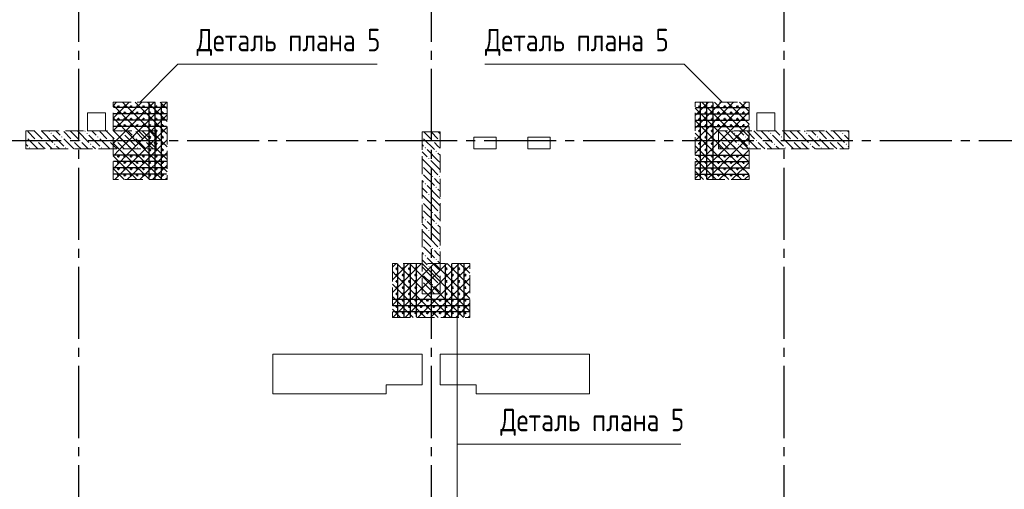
# Model space of a CAD drawing. Header units: millimetres. Extents: x 0 to 61017, y 0 to 42000.
# Tile 4 of 21: x 13147 to 24092, y 23231 to 28446. Entities that reach past the tile are written whole.
import ezdxf

# ---------------------------------------------------------------- set-up
doc = ezdxf.new("R2010")
doc.units = ezdxf.units.MM
doc.linetypes.add('______2', pattern=[270, 200, -70])
doc.linetypes.add('______5', pattern=[1100, 800, -100, 100, -100])
for name, color, linetype, lineweight in [('Вспомогательная арматура', 7, 'Continuous', 25), ('ЖБ Пилон', 180, 'Continuous', 25), ('Оси', 40, '______5', 18), ('Поперечная арматура', 7, 'Continuous', 25), ('Примечания', 7, 'Continuous', 25)]:
    doc.layers.add(name, color=color, linetype=linetype, lineweight=lineweight)
doc.layers.add('ЖБ Перекрытие верхний уровень', color=7, linetype='Continuous', lineweight=25, true_color=0xe0e0ff)
doc.styles.add('GOST 2.304-81', font='txt')

msp = doc.modelspace()

# ---------------------------------------------------------------- hatches: boundary and pattern name
at = {"layer": 'ЖБ Пилон', "linetype": 'Continuous', "lineweight": 18, "transparency": 33554687}
for points in [[(13215, 27148), (13217, 27150), (13223, 27143), (13217, 27137), (13215, 27139)], [(13490, 27183), (13497, 27190), (13503, 27183), (13497, 27177)], [(13610, 27143), (13617, 27150), (13623, 27143), (13617, 27137)], [(13890, 27183), (13897, 27190), (13903, 27183), (13897, 27177)], [(14010, 27143), (14017, 27150), (14023, 27143), (14017, 27137)], [(14290, 27183), (14297, 27190), (14303, 27183), (14297, 27177)], [(14410, 27143), (14417, 27150), (14423, 27143), (14417, 27137)], [(17620, 27147), (17623, 27143), (17620, 27140)], [(21090, 27183), (21097, 27190), (21103, 27183), (21097, 27177)], [(21210, 27143), (21217, 27150), (21223, 27143), (21217, 27137)], [(21490, 27183), (21497, 27190), (21503, 27183), (21497, 27177)], [(21610, 27143), (21617, 27150), (21623, 27143), (21617, 27137)], [(21890, 27183), (21897, 27190), (21903, 27183), (21897, 27177)], [(22010, 27143), (22017, 27150), (22023, 27143), (22017, 27137)], [(22290, 27183), (22297, 27190), (22303, 27183), (22297, 27177)], [(13330, 27103), (13337, 27110), (13343, 27103), (13337, 27097)], [(13410, 27103), (13417, 27110), (13423, 27103), (13417, 27097)], [(13530, 27063), (13537, 27070), (13543, 27063), (13537, 27057)], [(13730, 27103), (13737, 27110), (13743, 27103), (13737, 27097)], [(13810, 27103), (13817, 27110), (13823, 27103), (13817, 27097)], [(13930, 27063), (13937, 27070), (13943, 27063), (13937, 27057)], [(14130, 27103), (14137, 27110), (14143, 27103), (14137, 27097)], [(14210, 27103), (14217, 27110), (14223, 27103), (14217, 27097)], [(14330, 27063), (14337, 27070), (14343, 27063), (14337, 27057)], [(14530, 27103), (14537, 27110), (14543, 27103), (14537, 27097)], [(14610, 27103), (14617, 27110), (14623, 27103), (14617, 27097)], [(17730, 27103), (17737, 27110), (17743, 27103), (17737, 27097)], [(17810, 27103), (17817, 27110), (17820, 27107), (17820, 27100), (17817, 27097)], [(20930, 27103), (20937, 27110), (20943, 27103), (20937, 27097)], [(21010, 27103), (21017, 27110), (21023, 27103), (21017, 27097)], [(21130, 27063), (21137, 27070), (21143, 27063), (21137, 27057)], [(21330, 27103), (21337, 27110), (21343, 27103), (21337, 27097)], [(21410, 27103), (21417, 27110), (21423, 27103), (21417, 27097)], [(21530, 27063), (21537, 27070), (21543, 27063), (21537, 27057)], [(21730, 27103), (21737, 27110), (21743, 27103), (21737, 27097)], [(21810, 27103), (21817, 27110), (21823, 27103), (21817, 27097)], [(21930, 27063), (21937, 27070), (21943, 27063), (21937, 27057)], [(22130, 27103), (22137, 27110), (22143, 27103), (22137, 27097)], [(22210, 27103), (22217, 27110), (22223, 27103), (22217, 27097)], [(22330, 27063), (22337, 27070), (22343, 27063), (22337, 27057)], [(13250, 27023), (13257, 27030), (13263, 27023), (13257, 27017)], [(13650, 27023), (13657, 27030), (13663, 27023), (13657, 27017)], [(14050, 27023), (14057, 27030), (14063, 27023), (14057, 27017)], [(14450, 27023), (14457, 27030), (14463, 27023), (14457, 27017)], [(17650, 27023), (17657, 27030), (17663, 27023), (17657, 27017)], [(17770, 26983), (17777, 26990), (17783, 26983), (17777, 26977)], [(21250, 27023), (21257, 27030), (21263, 27023), (21257, 27017)], [(21650, 27023), (21657, 27030), (21663, 27023), (21657, 27017)], [(22050, 27023), (22057, 27030), (22063, 27023), (22057, 27017)], [(17620, 26827), (17623, 26823), (17620, 26820)], [(17690, 26903), (17697, 26910), (17703, 26903), (17697, 26897)], [(17620, 26747), (17623, 26743), (17620, 26740)], [(17730, 26703), (17737, 26710), (17743, 26703), (17737, 26697)], [(17810, 26703), (17817, 26710), (17820, 26707), (17820, 26700), (17817, 26697)], [(17650, 26623), (17657, 26630), (17663, 26623), (17657, 26617)], [(17690, 26503), (17697, 26510), (17703, 26503), (17697, 26497)], [(17770, 26583), (17777, 26590), (17783, 26583), (17777, 26577)], [(17620, 26427), (17623, 26423), (17620, 26420)], [(17620, 26347), (17623, 26343), (17620, 26340)], [(17730, 26303), (17737, 26310), (17743, 26303), (17737, 26297)], [(17810, 26303), (17817, 26310), (17820, 26307), (17820, 26300), (17817, 26297)], [(17650, 26223), (17657, 26230), (17663, 26223), (17657, 26217)], [(17770, 26183), (17777, 26190), (17783, 26183), (17777, 26177)], [(17690, 26103), (17697, 26110), (17703, 26103), (17697, 26097)], [(17620, 26027), (17623, 26023), (17620, 26020)], [(17620, 25947), (17623, 25943), (17620, 25940)], [(17730, 25903), (17737, 25910), (17743, 25903), (17737, 25897)], [(17810, 25903), (17817, 25910), (17820, 25907), (17820, 25900), (17817, 25897)], [(17650, 25823), (17657, 25830), (17663, 25823), (17657, 25817)], [(17770, 25783), (17777, 25790), (17783, 25783), (17777, 25777)], [(17620, 25627), (17623, 25623), (17620, 25620)], [(17690, 25703), (17697, 25710), (17703, 25703), (17697, 25697)], [(17620, 25547), (17623, 25543), (17620, 25540)], [(17730, 25503), (17737, 25510), (17743, 25503), (17737, 25497)], [(17810, 25503), (17817, 25510), (17820, 25507), (17820, 25500), (17817, 25497)], [(17650, 25423), (17657, 25430), (17663, 25423), (17657, 25417)]]:
    msp.add_hatch(color=7, dxfattribs=at).paths.add_polyline_path(points, flags=16)

# ---------------------------------------------------------------- linework, layer by layer
at = {"layer": 'Вспомогательная арматура', "color": 7, "linetype": 'Continuous', "lineweight": 25, "transparency": 33554687}
for p, q in [((14585, 26675), (14585, 27525)), ((14655, 26675), (14655, 27525)), ((14725, 26675), (14725, 27525)), ((20715, 26675), (20715, 27525)), ((20785, 26675), (20785, 27525)), ((20855, 26675), (20855, 27525)), ((14780, 27470), (14190, 27470)), ((14780, 27400), (14190, 27400)), ((20660, 27470), (21250, 27470)), ((20660, 27400), (21250, 27400)), ((14780, 27330), (14190, 27330)), ((14780, 27260), (14190, 27260)), ((20660, 27330), (21250, 27330)), ((20660, 27260), (21250, 27260)), ((14780, 26940), (14190, 26940)), ((20660, 26940), (21250, 26940)), ((14780, 26870), (14190, 26870)), ((20660, 26870), (21250, 26870)), ((14780, 26800), (14190, 26800)), ((14780, 26730), (14190, 26730)), ((20660, 26800), (21250, 26800)), ((20660, 26730), (21250, 26730)), ((17350, 25145), (17350, 25735)), ((17420, 25145), (17420, 25735)), ((17490, 25145), (17490, 25735)), ((17560, 25145), (17560, 25735)), ((17880, 25145), (17880, 25735)), ((17950, 25145), (17950, 25735)), ((18020, 25145), (18020, 25735)), ((18090, 25145), (18090, 25735)), ((18145, 25340), (17295, 25340)), ((18145, 25270), (17295, 25270)), ((18145, 25200), (17295, 25200))]:
    msp.add_line(p, q, dxfattribs=at)
at = {"layer": 'ЖБ Перекрытие верхний уровень', "color": 7, "linetype": 'Continuous', "lineweight": 18, "transparency": 33554687}
for p, q in [((14100, 27410), (13900, 27410)), ((13900, 27410), (13900, 27210)), ((14100, 27210), (14100, 27410)), ((21540, 27410), (21340, 27410)), ((21340, 27410), (21340, 27210)), ((21540, 27210), (21540, 27410)), ((13900, 27210), (14100, 27210)), ((21340, 27210), (21540, 27210)), ((18445, 27140), (18195, 27140)), ((18195, 27140), (18195, 27010)), ((18445, 27010), (18445, 27140)), ((19045, 27140), (18795, 27140)), ((18795, 27140), (18795, 27010)), ((19045, 27010), (19045, 27140)), ((18195, 27010), (18445, 27010)), ((18795, 27010), (19045, 27010)), ((17220, 24730), (15960, 24730)), ((15960, 24730), (15960, 24290)), ((17620, 24730), (17220, 24730)), ((17620, 24390), (17620, 24730)), ((18220, 24730), (17820, 24730)), ((17820, 24730), (17820, 24390)), ((18220, 24730), (17820, 24730)), ((17820, 24730), (17820, 24390)), ((19480, 24730), (18220, 24730)), ((19480, 24290), (19480, 24730)), ((17220, 24390), (17620, 24390)), ((17220, 24290), (17220, 24390)), ((17820, 24390), (18220, 24390)), ((17820, 24390), (18220, 24390)), ((18220, 24390), (18220, 24290)), ((15960, 24290), (17220, 24290)), ((18220, 24290), (19480, 24290))]:
    msp.add_line(p, q, dxfattribs=at)
at = {"layer": 'ЖБ Пилон', "color": 253, "linetype": '______2', "lineweight": 13, "true_color": 0xa0a0a0, "transparency": 33554687}
for p, q in [((14665, 27210), (13215, 27210)), ((13215, 27210), (13215, 27010)), ((14665, 27010), (14665, 27210)), ((17620, 27200), (17620, 25400)), ((17820, 27200), (17620, 27200)), ((17820, 25400), (17820, 27200)), ((22365, 27210), (20915, 27210)), ((20915, 27210), (20915, 27010)), ((22365, 27010), (22365, 27210)), ((13215, 27010), (14665, 27010)), ((20915, 27010), (22365, 27010)), ((17620, 25400), (17820, 25400))]:
    msp.add_line(p, q, dxfattribs=at)
at = {"layer": 'ЖБ Пилон', "color": 9, "linetype": 'Continuous', "lineweight": 18, "true_color": 0xc7c7c7, "transparency": 33554687}
for p, q in [((13237, 27203), (13317, 27123)), ((13317, 27203), (13310, 27210)), ((13317, 27203), (13397, 27123)), ((13390, 27210), (13397, 27203)), ((13397, 27203), (13517, 27083)), ((13470, 27210), (13477, 27203)), ((13517, 27163), (13637, 27043)), ((13557, 27203), (13550, 27210)), ((13597, 27163), (13557, 27203)), ((13637, 27203), (13717, 27123)), ((13717, 27203), (13710, 27210)), ((13717, 27203), (13797, 27123)), ((13790, 27210), (13797, 27203)), ((13797, 27203), (13917, 27083)), ((13870, 27210), (13877, 27203)), ((13917, 27163), (14037, 27043)), ((13957, 27203), (13950, 27210)), ((13997, 27163), (13957, 27203)), ((14037, 27203), (14117, 27123)), ((14117, 27203), (14110, 27210)), ((14117, 27203), (14197, 27123)), ((14190, 27210), (14197, 27203)), ((14197, 27203), (14317, 27083)), ((14270, 27210), (14277, 27203)), ((14317, 27163), (14437, 27043)), ((14357, 27203), (14350, 27210)), ((14397, 27163), (14357, 27203)), ((14437, 27203), (14517, 27123)), ((14517, 27203), (14510, 27210)), ((14517, 27203), (14597, 27123)), ((14590, 27210), (14597, 27203)), ((14597, 27203), (14665, 27135)), ((17640, 27200), (17717, 27123)), ((17720, 27200), (17797, 27123)), ((17800, 27200), (17820, 27180)), ((20917, 27203), (20915, 27205)), ((20917, 27203), (20997, 27123)), ((20990, 27210), (20997, 27203)), ((20997, 27203), (21117, 27083)), ((21070, 27210), (21077, 27203)), ((21117, 27163), (21237, 27043)), ((21157, 27203), (21150, 27210)), ((21197, 27163), (21157, 27203)), ((21237, 27203), (21317, 27123)), ((21317, 27203), (21310, 27210)), ((21317, 27203), (21397, 27123)), ((21390, 27210), (21397, 27203)), ((21397, 27203), (21517, 27083)), ((21470, 27210), (21477, 27203)), ((21517, 27163), (21637, 27043)), ((21557, 27203), (21550, 27210)), ((21597, 27163), (21557, 27203)), ((21637, 27203), (21717, 27123)), ((21717, 27203), (21710, 27210)), ((21717, 27203), (21797, 27123)), ((21790, 27210), (21797, 27203)), ((21797, 27203), (21917, 27083)), ((21870, 27210), (21877, 27203)), ((21917, 27163), (22037, 27043)), ((21957, 27203), (21950, 27210)), ((21997, 27163), (21957, 27203)), ((22037, 27203), (22117, 27123)), ((22117, 27203), (22110, 27210)), ((22117, 27203), (22197, 27123)), ((22190, 27210), (22197, 27203)), ((22197, 27203), (22317, 27083)), ((22270, 27210), (22277, 27203)), ((22317, 27163), (22365, 27115)), ((22357, 27203), (22350, 27210)), ((22365, 27195), (22357, 27203)), ((13215, 27065), (13237, 27043)), ((13237, 27123), (13350, 27010)), ((13397, 27043), (13357, 27083)), ((13430, 27010), (13397, 27043)), ((13437, 27083), (13510, 27010)), ((13557, 27043), (13590, 27010)), ((13637, 27123), (13750, 27010)), ((13797, 27043), (13757, 27083)), ((13830, 27010), (13797, 27043)), ((13837, 27083), (13910, 27010)), ((13957, 27043), (13990, 27010)), ((14037, 27123), (14150, 27010)), ((14197, 27043), (14157, 27083)), ((14230, 27010), (14197, 27043)), ((14237, 27083), (14310, 27010)), ((14357, 27043), (14390, 27010)), ((14437, 27123), (14550, 27010)), ((14597, 27043), (14557, 27083)), ((14630, 27010), (14597, 27043)), ((14637, 27083), (14665, 27055)), ((17620, 27060), (17637, 27043)), ((17637, 27123), (17757, 27003)), ((17797, 27043), (17757, 27083)), ((17820, 27020), (17797, 27043)), ((20915, 27125), (20917, 27123)), ((20915, 27045), (20950, 27010)), ((20997, 27043), (20957, 27083)), ((21030, 27010), (20997, 27043)), ((21037, 27083), (21110, 27010)), ((21157, 27043), (21190, 27010)), ((21237, 27123), (21350, 27010)), ((21397, 27043), (21357, 27083)), ((21430, 27010), (21397, 27043)), ((21437, 27083), (21510, 27010)), ((21557, 27043), (21590, 27010)), ((21637, 27123), (21750, 27010)), ((21797, 27043), (21757, 27083)), ((21830, 27010), (21797, 27043)), ((21837, 27083), (21910, 27010)), ((21957, 27043), (21990, 27010)), ((22037, 27123), (22150, 27010)), ((22197, 27043), (22157, 27083)), ((22230, 27010), (22197, 27043)), ((22237, 27083), (22310, 27010)), ((22357, 27043), (22365, 27035)), ((17620, 26980), (17677, 26923)), ((17797, 26883), (17677, 27003)), ((17797, 26963), (17820, 26940)), ((17717, 26803), (17620, 26900)), ((17717, 26883), (17797, 26803)), ((17797, 26883), (17820, 26860)), ((17637, 26803), (17717, 26723)), ((17637, 26723), (17757, 26603)), ((17717, 26803), (17797, 26723)), ((17797, 26803), (17820, 26780)), ((17620, 26660), (17637, 26643)), ((17797, 26483), (17677, 26603)), ((17797, 26643), (17757, 26683)), ((17820, 26620), (17797, 26643)), ((17620, 26580), (17677, 26523)), ((17717, 26403), (17620, 26500)), ((17797, 26563), (17820, 26540)), ((17637, 26403), (17717, 26323)), ((17717, 26483), (17797, 26403)), ((17717, 26403), (17797, 26323)), ((17797, 26483), (17820, 26460)), ((17797, 26403), (17820, 26380)), ((17637, 26323), (17757, 26203)), ((17797, 26243), (17757, 26283)), ((17620, 26260), (17637, 26243)), ((17620, 26180), (17677, 26123)), ((17797, 26083), (17677, 26203)), ((17820, 26220), (17797, 26243)), ((17797, 26163), (17820, 26140)), ((17717, 26003), (17620, 26100)), ((17717, 26083), (17797, 26003)), ((17797, 26083), (17820, 26060)), ((17637, 26003), (17717, 25923)), ((17717, 26003), (17797, 25923)), ((17797, 26003), (17820, 25980)), ((17620, 25860), (17637, 25843)), ((17637, 25923), (17757, 25803)), ((17797, 25843), (17757, 25883)), ((17820, 25820), (17797, 25843)), ((17620, 25780), (17677, 25723)), ((17797, 25683), (17677, 25803)), ((17797, 25763), (17820, 25740)), ((17717, 25603), (17620, 25700)), ((17717, 25683), (17797, 25603)), ((17797, 25683), (17820, 25660)), ((17637, 25603), (17717, 25523)), ((17637, 25523), (17757, 25403)), ((17717, 25603), (17797, 25523)), ((17797, 25603), (17820, 25580)), ((17620, 25460), (17637, 25443)), ((17680, 25400), (17677, 25403)), ((17797, 25443), (17757, 25483)), ((17820, 25420), (17797, 25443))]:
    msp.add_line(p, q, dxfattribs=at)
at = {"layer": 'Оси', "color": 8, "linetype": '______5', "lineweight": -3, "transparency": 33554687}
for p, q in [((13800, 40000), (13800, 16970)), ((21640, 40000), (21640, 16970)), ((17720, 38900), (17720, 16970)), ((49910, 27100), (4600, 27100))]:
    msp.add_line(p, q, dxfattribs=at)
at = {"layer": 'Поперечная арматура', "color": 7, "linetype": 'Continuous', "lineweight": 50, "transparency": 33554687}
for centre in [(14245, 27480), (14315, 27480), (14385, 27480), (14455, 27480), (14525, 27480), (14595, 27480), (14665, 27480), (14735, 27480), (20705, 27480), (20775, 27480), (20845, 27480), (20915, 27480), (20985, 27480), (21055, 27480), (21125, 27480), (21195, 27480), (14245, 27410), (14315, 27410), (14385, 27410), (14455, 27410), (14525, 27410), (14595, 27410), (14665, 27410), (14735, 27410), (20705, 27410), (20775, 27410), (20845, 27410), (20915, 27410), (20985, 27410), (21055, 27410), (21125, 27410), (21195, 27410), (14245, 27340), (14245, 27270), (14315, 27340), (14315, 27270), (14385, 27340), (14385, 27270), (14455, 27340), (14455, 27270), (14525, 27340), (14525, 27270), (14595, 27340), (14595, 27270), (14665, 27340), (14665, 27270), (14735, 27340), (14735, 27270), (20705, 27340), (20705, 27270), (20775, 27340), (20775, 27270), (20845, 27340), (20845, 27270), (20915, 27340), (20915, 27270), (20985, 27340), (20985, 27270), (21055, 27340), (21055, 27270), (21125, 27340), (21125, 27270), (21195, 27340), (21195, 27270), (14595, 27210), (14595, 27140), (14665, 27210), (14665, 27140), (14735, 27210), (14735, 27140), (20705, 27210), (20705, 27140), (20775, 27210), (20775, 27140), (20845, 27210), (20845, 27140), (14595, 27070), (14665, 27070), (14735, 27070), (20705, 27070), (20775, 27070), (20845, 27070), (14245, 26930), (14315, 26930), (14385, 26930), (14455, 26930), (14525, 26930), (14595, 27000), (14595, 26930), (14665, 27000), (14665, 26930), (14735, 27000), (14735, 26930), (20705, 27000), (20705, 26930), (20775, 27000), (20775, 26930), (20845, 27000), (20845, 26930), (20915, 26930), (20985, 26930), (21055, 26930), (21125, 26930), (21195, 26930), (14245, 26860), (14315, 26860), (14385, 26860), (14455, 26860), (14525, 26860), (14595, 26860), (14665, 26860), (14735, 26860), (20705, 26860), (20775, 26860), (20845, 26860), (20915, 26860), (20985, 26860), (21055, 26860), (21125, 26860), (21195, 26860), (14245, 26790), (14245, 26720), (14315, 26790), (14315, 26720), (14385, 26790), (14385, 26720), (14455, 26790), (14455, 26720), (14525, 26790), (14525, 26720), (14595, 26790), (14595, 26720), (14665, 26790), (14665, 26720), (14735, 26790), (14735, 26720), (20705, 26790), (20705, 26720), (20775, 26790), (20775, 26720), (20845, 26790), (20845, 26720), (20915, 26790), (20915, 26720), (20985, 26790), (20985, 26720), (21055, 26790), (21055, 26720), (21125, 26790), (21125, 26720), (21195, 26790), (21195, 26720), (17340, 25680), (17340, 25610), (17410, 25680), (17410, 25610), (17480, 25680), (17480, 25610), (17550, 25680), (17550, 25610), (17890, 25680), (17890, 25610), (17960, 25680), (17960, 25610), (18030, 25680), (18030, 25610), (18100, 25680), (18100, 25610), (17340, 25540), (17410, 25540), (17480, 25540), (17550, 25540), (17890, 25540), (17960, 25540), (18030, 25540), (18100, 25540), (17340, 25470), (17340, 25400), (17410, 25470), (17410, 25400), (17480, 25470), (17480, 25400), (17550, 25470), (17550, 25400), (17890, 25470), (17890, 25400), (17960, 25470), (17960, 25400), (18030, 25470), (18030, 25400), (18100, 25470), (18100, 25400), (17340, 25330), (17410, 25330), (17480, 25330), (17550, 25330), (17610, 25330), (17680, 25330), (17750, 25330), (17820, 25330), (17890, 25330), (17960, 25330), (18030, 25330), (18100, 25330), (17340, 25260), (17340, 25190), (17410, 25260), (17410, 25190), (17480, 25260), (17480, 25190), (17550, 25260), (17550, 25190), (17610, 25260), (17610, 25190), (17680, 25260), (17680, 25190), (17750, 25260), (17750, 25190), (17820, 25260), (17820, 25190), (17890, 25260), (17890, 25190), (17960, 25260), (17960, 25190), (18030, 25260), (18030, 25190), (18100, 25260), (18100, 25190)]:
    msp.add_circle(centre, 5, dxfattribs=at)
at = {"layer": 'Примечания', "color": 252, "linetype": 'Continuous', "lineweight": 13, "true_color": 0x8f8f8f, "transparency": 33554687}
for p, q in [((14185, 27491), (14224, 27530)), ((14185, 27351), (14364, 27530)), ((14185, 27495), (14397, 27283)), ((14290, 27530), (14397, 27423)), ((14397, 27423), (14504, 27530)), ((14397, 27283), (14644, 27530)), ((14397, 27143), (14784, 27530)), ((14430, 27530), (14785, 27175)), ((14570, 27530), (14785, 27315)), ((14710, 27530), (14785, 27455)), ((20655, 27521), (20664, 27530)), ((20655, 27381), (20804, 27530)), ((20655, 27241), (20944, 27530)), ((20655, 27101), (21084, 27530)), ((20697, 27003), (21224, 27530)), ((20730, 27530), (21255, 27005)), ((20870, 27530), (21255, 27145)), ((21010, 27530), (21255, 27285)), ((21150, 27530), (21255, 27425)), ((14185, 27211), (14397, 27423)), ((14397, 27423), (14785, 27035)), ((14397, 27003), (14785, 27391)), ((20655, 27465), (21117, 27003)), ((20837, 27003), (21255, 27421)), ((14185, 27355), (14397, 27143)), ((14185, 27071), (14397, 27283)), ((14397, 27283), (14677, 27003)), ((20655, 27325), (20977, 27003)), ((20977, 27003), (21255, 27281)), ((14185, 27215), (14397, 27003)), ((14537, 27003), (14785, 27251)), ((20655, 27185), (20837, 27003)), ((14185, 27075), (14257, 27003)), ((14257, 27003), (14397, 27143)), ((14397, 27143), (14537, 27003)), ((14677, 27003), (14785, 27111)), ((20655, 27045), (20697, 27003)), ((21117, 27003), (21255, 27141)), ((14185, 26931), (14257, 27003)), ((14185, 26791), (14397, 27003)), ((14185, 26935), (14397, 26723)), ((14257, 27003), (14397, 26863)), ((14397, 26863), (14537, 27003)), ((14397, 26723), (14677, 27003)), ((14397, 27003), (14730, 26670)), ((14484, 26670), (14785, 26971)), ((14537, 27003), (14785, 26755)), ((14677, 27003), (14785, 26895)), ((20655, 26961), (20697, 27003)), ((20655, 26821), (20837, 27003)), ((20655, 26681), (20977, 27003)), ((20697, 27003), (21030, 26670)), ((20784, 26670), (21117, 27003)), ((20837, 27003), (21170, 26670)), ((20924, 26670), (21255, 27001)), ((20977, 27003), (21255, 26725)), ((21117, 27003), (21255, 26865)), ((14204, 26670), (14397, 26863)), ((14397, 26863), (14590, 26670)), ((14624, 26670), (14785, 26831)), ((20655, 26905), (20890, 26670)), ((21064, 26670), (21255, 26861)), ((14185, 26795), (14310, 26670)), ((14344, 26670), (14397, 26723)), ((14397, 26723), (14450, 26670)), ((20655, 26765), (20750, 26670)), ((21204, 26670), (21255, 26721)), ((14764, 26670), (14785, 26691)), ((17290, 25696), (17334, 25740)), ((17337, 25603), (17474, 25740)), ((17340, 25740), (17477, 25603)), ((17477, 25603), (17614, 25740)), ((17480, 25740), (17617, 25603)), ((17617, 25603), (17754, 25740)), ((17620, 25740), (17757, 25603)), ((17757, 25603), (17894, 25740)), ((17760, 25740), (17897, 25603)), ((17897, 25603), (18034, 25740)), ((17900, 25740), (18037, 25603)), ((18040, 25740), (18150, 25630)), ((17290, 25650), (17337, 25603)), ((18037, 25603), (18150, 25716)), ((17290, 25556), (17337, 25603)), ((17290, 25416), (17477, 25603)), ((17290, 25276), (17617, 25603)), ((17290, 25510), (17660, 25140)), ((17294, 25140), (17757, 25603)), ((17337, 25603), (17800, 25140)), ((17434, 25140), (17897, 25603)), ((17477, 25603), (17940, 25140)), ((17574, 25140), (18037, 25603)), ((17617, 25603), (18080, 25140)), ((17714, 25140), (18150, 25576)), ((17757, 25603), (18150, 25210)), ((17897, 25603), (18150, 25350)), ((18037, 25603), (18150, 25490)), ((17854, 25140), (18150, 25436)), ((17290, 25370), (17520, 25140)), ((17994, 25140), (18150, 25296)), ((17290, 25230), (17380, 25140)), ((18134, 25140), (18150, 25156))]:
    msp.add_line(p, q, dxfattribs=at)
at = {"layer": 'Примечания', "color": 7, "linetype": '______2', "lineweight": 13, "transparency": 33554687}
for p, q in [((14185, 26670), (14185, 27530)), ((14185, 27530), (14785, 27530)), ((14785, 27530), (14785, 26670)), ((20655, 26670), (20655, 27530)), ((20655, 27530), (21255, 27530)), ((21255, 27530), (21255, 26670)), ((14785, 26670), (14185, 26670)), ((21255, 26670), (20655, 26670)), ((18150, 25740), (17290, 25740)), ((17290, 25740), (17290, 25140)), ((18150, 25140), (18150, 25740)), ((17290, 25140), (18150, 25140))]:
    msp.add_line(p, q, dxfattribs=at)
at = {"layer": 'Примечания', "color": 7, "linetype": 'Continuous', "lineweight": 13, "transparency": 33554687}
for points in [[(14485, 27530), (14906, 27951), (17121, 27951)], [(20955, 27530), (20534, 27951), (18319, 27951)], [(18012, 25140), (18012, 23733), (20498, 23733)], [(18012, 23110), (18012, 23733), (20498, 23733)]]:
    msp.add_lwpolyline(points, dxfattribs=at)

# ---------------------------------------------------------------- texts
at = {"layer": 'Примечания', "color": 7, "linetype": 'Continuous', "lineweight": 25, "transparency": 33554687, "char_height": 250, "width": 2132.45, "attachment_point": 7, "style": 'GOST 2.304-81'}
for insert in [(15113, 28043), (18319, 28043), (18490, 23824)]:
    msp.add_mtext('Деталь\\~плана\\~5', dxfattribs=dict(at, insert=insert))

doc.saveas('drawing.dxf')
